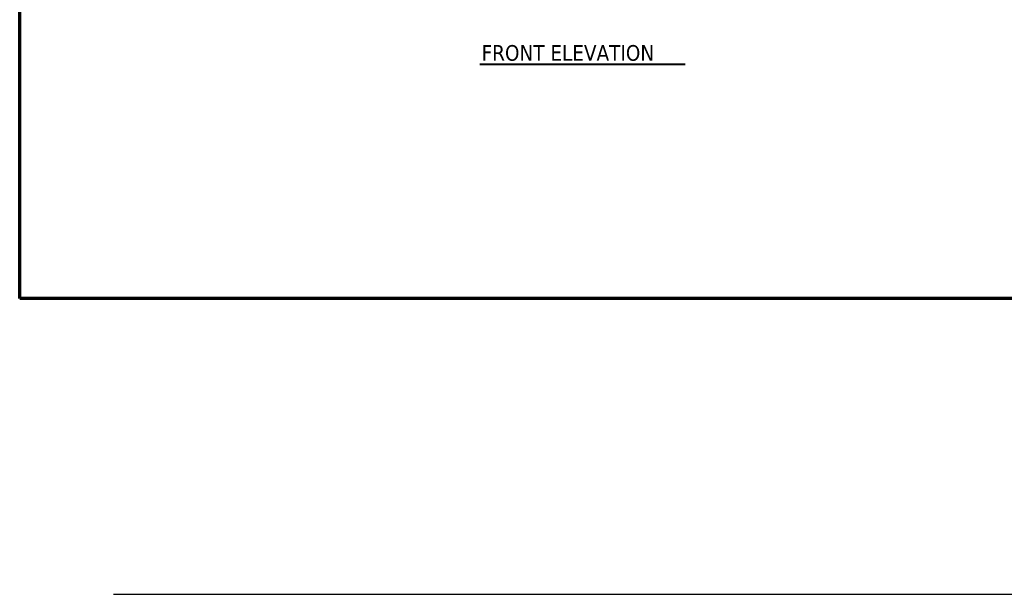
# Model space of a CAD drawing. Header units: inches. Extents: x 24 to 1128, y -94 to 748.
# Tile 1 of 256: x 24 to 403, y -94 to 127. Entities that reach past the tile are written whole.
import ezdxf

# ---------------------------------------------------------------- set-up
doc = ezdxf.new("R2010")
doc.units = ezdxf.units.IN
doc.header["$LTSCALE"] = 32
doc.header["$MEASUREMENT"] = 0
for name, color, linetype, lineweight in [('Border (ANSI)', 7, 'Continuous', 70), ('Sketch Geometry (ANSI)', 7, 'Continuous', 25), ('Symbol (ANSI)', 7, 'Continuous', 25)]:
    doc.layers.add(name, color=color, linetype=linetype, lineweight=lineweight)
doc.styles.add('Label Text (ANSI)', font='tahomabd.ttf')

# ---------------------------------------------------------------- blocks, each defined once
blk = doc.blocks.new('Borders SUPERIOR BORDER')
at = {"layer": 'Border (ANSI)'}
for p, q in [((0.75, 0.625), (0.75, 23.375)), ((35.25, 0.625), (0.75, 0.625))]:
    blk.add_line(p, q, dxfattribs=at)

msp = doc.modelspace()

# ---------------------------------------------------------------- linework, layer by layer
at = {"layer": 'Sketch Geometry (ANSI)'}
msp.add_line((60.0741, -93.90353), (1071.03665, -93.90353), dxfattribs=at)
at = {"layer": 'Symbol (ANSI)', "lineweight": 40}
msp.add_line((201.23048, 110.11713), (280.25264, 110.11713), dxfattribs=at)

# ---------------------------------------------------------------- block references
at = {"xscale": 32, "yscale": 32, "zscale": 32}
msp.add_blockref('Borders SUPERIOR BORDER', (0, 0), dxfattribs=at)

# ---------------------------------------------------------------- texts
at = {"layer": 'Symbol (ANSI)', "insert": (201.84652, 111.34397), "char_height": 6.0159999, "attachment_point": 7, "style": 'Label Text (ANSI)'}
msp.add_mtext('FRONT ELEVATION', dxfattribs=at)

doc.saveas('drawing.dxf')
